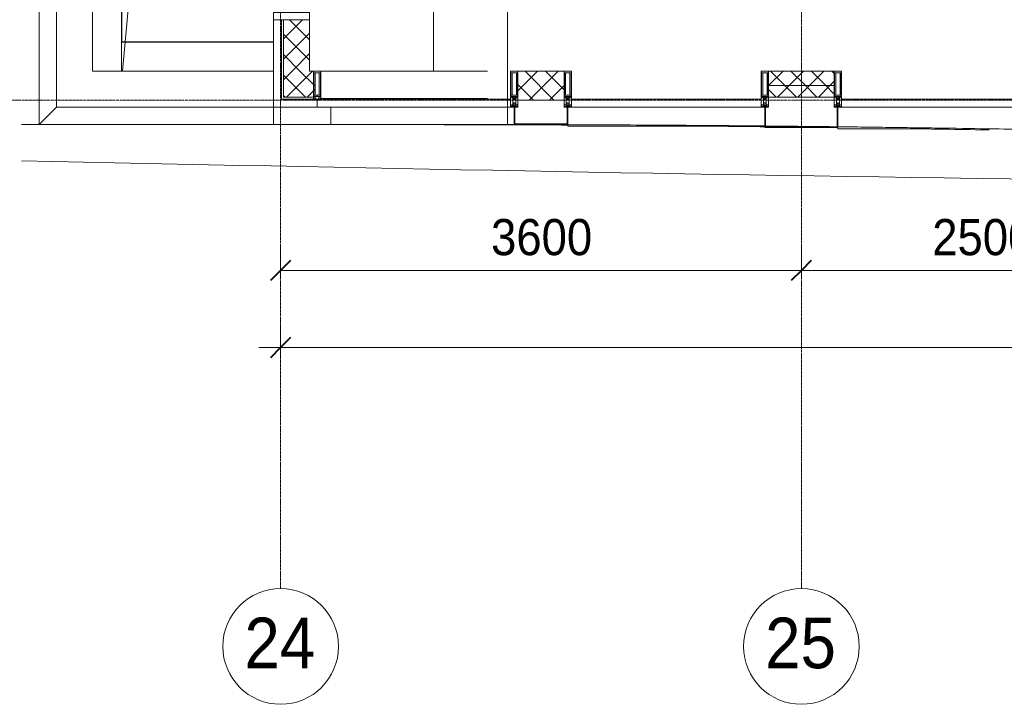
# Model space of a CAD drawing. Header units: millimetres. Extents: x 5617 to 110067, y 7718 to 195801.
# Tile 2 of 81: x 27859 to 34666, y 11226 to 15955. Entities that reach past the tile are written whole.
import ezdxf

# ---------------------------------------------------------------- set-up
doc = ezdxf.new("R2010")
doc.units = ezdxf.units.MM
doc.linetypes.add('ADSK_Линия сетки', pattern=[25, 20, -2.5, 0, -2.5])
doc.linetypes.add('Линия сетки', pattern=[25, 20, -2.5, 0, -2.5])
for name, color, linetype, lineweight in [('Импосты витража', 7, 'Continuous', 18), ('Колонны', 7, 'Continuous', 18), ('Оси', 7, 'Continuous', 9), ('Панели витража', 7, 'Continuous', 18), ('Перекрытия', 7, 'Continuous', 18), ('Размеры', 7, 'Continuous', 9), ('Размеры-100', 7, 'Continuous', 9), ('Стены', 7, 'Continuous', 18), ('Стены разрез', 7, 'Continuous', 40), ('Стены штриховка', 7, 'Continuous', 40), ('Форма', 7, 'Continuous', 18), ('Формообразующий элемент-перекрытие', 7, 'Continuous', 18), ('Элементы узлов', 7, 'Continuous', 18)]:
    doc.layers.add(name, color=color, linetype=linetype, lineweight=lineweight)
doc.styles.add('Arial', font='arial.ttf', dxfattribs={"width": 0.9, "height": 250})
doc.styles.add('Arial_1', font='arial.ttf', dxfattribs={"width": 0.9, "height": 350})
doc.dimstyles.new('Основной_2_5_мм', dxfattribs={"dimscale": 304.8, "dimtxt": 255.06485, "dimasz": 0.463911, "dimexe": 0.492126, "dimexo": 0.492126, "dimgap": 0.098425, "dimtad": 1, "dimdec": 0, "dimdsep": 46, "dimtxsty": 'Arial', "dimblk1": 'OBLIQUE', "dimblk2": 'OBLIQUE', "dimsah": 1, "dimcen": 0.09, "dimdle": 0.492126, "dimazin": 2, "dimtfac": 1, "dimtdec": 4, "dimtix": 1, "dimtmove": 0, "dimatfit": 3, "dimfxl": 1, "dimtvp": 1, "dimtolj": 1, "dimtzin": 0, "dimlwd": 20, "dimlwe": 20, "dimarcsym": 2})
pattern_1 = [(45, (0, 0), (-70.71068, 70.71068), []), (135, (0, 0), (-70.71068, -70.71068), [])]

# ---------------------------------------------------------------- blocks, each defined once
blk = doc.blocks.new('Rectangular Mullion - R_StandardFrame_50Wx250H-5953632-МКСС_К4_L14_48_300_')
at = {"layer": 'Импосты витража', "color": 253, "lineweight": 5, "true_color": 0xaaaaaa}
for p, q in [((95600, 17285), (95600, 15350)), ((95850, 17285), (95850, 15600))]:
    blk.add_line(p, q, dxfattribs=at)
blk = doc.blocks.new('Rectangular Mullion - R_StandardFrame_50Wx250H-5953633-МКСС_К4_L14_48_300_')
at = {"layer": 'Импосты витража', "color": 253, "lineweight": 5, "true_color": 0xaaaaaa}
for p, q in [((97100, 15600), (95850, 15600)), ((97100, 15600), (97100, 15350)), ((97100, 15350), (95600, 15350))]:
    blk.add_line(p, q, dxfattribs=at)
blk = doc.blocks.new('System Panel - A_PAN_Glass-7510832-МКСС_К4_L14_48_300_')
at = {"layer": 'Панели витража', "color": 253, "lineweight": 5, "true_color": 0xaaaaaa}
for p, q in [((656.25, 55), (-656.25, 55)), ((-656.25, 55), (-656.25, 0)), ((-656.25, 0), (656.25, 0)), ((656.25, 0), (656.25, 55))]:
    blk.add_line(p, q, dxfattribs=at)
blk = doc.blocks.new('Rectangular Mullion - 50Wx250H-2623690-МКСС_К4_L14_48_300_')
at = {"layer": 'Элементы узлов', "color": 253, "lineweight": 5, "true_color": 0xaaaaaa}
for p, q in [((-25, 65.2), (-25, 250)), ((-25, 250), (0, 250)), ((-23, 237.3), (0, 237.3)), ((-23, 237.3), (-23, 73.6)), ((-14.9, 84), (-14.9, 237.3)), ((25, 250), (0, 250)), ((23, 237.3), (0, 237.3)), ((14.9, 84), (14.9, 237.3)), ((23, 237.3), (23, 73.6)), ((25, 65.2), (25, 250)), ((0, 84), (-23, 84)), ((-0.5, 73.6), (-23, 73.6)), ((-14, 71.3), (-14, 65.2)), ((-10, 71.3), (-14, 71.3)), ((-10, 53), (-10, 71.3)), ((0, 84), (23, 84)), ((0.5, 73.6), (23, 73.6)), ((10, 71.3), (14, 71.3)), ((10, 53), (10, 71.3)), ((14, 71.3), (14, 65.2)), ((-14, 65.2), (-25, 65.2)), ((-23.8, 14.6), (-25, 14.2)), ((-25, 0), (-25, 14.2)), ((-22.3, 17), (-23.8, 17)), ((-23.8, 17), (-23.8, 14.6)), ((-22.5, 10.6), (-23.8, 14.6)), ((-22.5, 10.6), (-23.7, 9.9)), ((-23.7, 1.3), (-23.7, 9.9)), ((-23.7, 1.3), (-11.8, 1.3)), ((-23.2, 10.2), (-22.5, 8)), ((-22.5, 8), (-22.5, 4.5)), ((-21.3, 4.5), (-22.5, 4.5)), ((-22.3, 17), (-22.3, 16)), ((-22.3, 16), (-21.3, 16)), ((-19, 17.6), (-21.3, 16)), ((-21.3, 4.5), (-21.3, 6.5)), ((-21.3, 6.5), (-14.2, 6.5)), ((-18.4, 16.6), (-19, 17.6)), ((-7.4, 16.6), (-18.4, 16.6)), ((-14.2, 6.5), (-14.2, 4.5)), ((-13.2, 4.5), (-14.2, 4.5)), ((-13.2, 4.5), (-12.2, 7.2)), ((-12.7, 7.6), (-11.3, 11.4)), ((-12.7, 7.6), (-11.8, 6.9)), ((-12.2, 9), (-12.2, 14.8)), ((-12.2, 14.8), (0, 14.8)), ((-11.8, 1.3), (-11.8, 6.9)), ((-10.5, 11.2), (-11.3, 11.4)), ((-10.5, 1.5), (-10.5, 11.2)), ((-4.8, 1.5), (-10.5, 1.5)), ((-8.7, 53), (-10, 53)), ((-10, 53), (-10, 17)), ((-10, 17), (-7.5, 17)), ((-8.7, 53), (-7, 54.7)), ((-8.5, 23), (-1.5, 30)), ((-8.5, 18.5), (-8.5, 23)), ((-7.5, 18.5), (-8.5, 18.5)), ((-7.5, 17), (-7.5, 18.5)), ((-7.4, 18), (-7.4, 16.6)), ((-2.6, 18), (-7.4, 18)), ((-7, 65.2), (-5.9, 67.3)), ((-7, 65.2), (-7, 54.7)), ((-4.1, 67.3), (-5.9, 67.3)), ((0, 8), (-4.8, 8)), ((-4.8, 1.5), (-4.8, 8)), ((-4.1, 67.3), (-2.9, 65.1)), ((-2.9, 65.1), (-2.9, 54.6)), ((-1.3, 53), (-2.9, 54.6)), ((-2.6, 18), (-2.6, 16.8)), ((-2.6, 16.8), (0, 16.8)), ((-1.5, 30), (0, 30)), ((0, 53), (-1.3, 53)), ((0, 53), (1.3, 53)), ((1.5, 30), (0, 30)), ((2.6, 16.8), (0, 16.8)), ((0, 14.8), (0, 16.8)), ((0, 14.8), (0, 16.8)), ((12.2, 14.8), (0, 14.8)), ((0, 0), (0, 8)), ((0, 8), (4.8, 8)), ((0, 0), (0, 8)), ((1.3, 53), (2.9, 54.6)), ((8.5, 23), (1.5, 30)), ((2.6, 18), (2.6, 16.8)), ((2.6, 18), (7.4, 18)), ((4.1, 67.3), (2.9, 65.1)), ((2.9, 65.1), (2.9, 54.6)), ((4.1, 67.3), (5.9, 67.3)), ((4.8, 1.5), (4.8, 8)), ((4.8, 1.5), (10.5, 1.5)), ((7, 65.2), (5.9, 67.3)), ((7, 65.2), (7, 54.7)), ((8.7, 53), (7, 54.7)), ((7.4, 18), (7.4, 16.6)), ((7.4, 16.6), (18.4, 16.6)), ((7.5, 18.5), (8.5, 18.5)), ((7.5, 17), (7.5, 18.5)), ((10, 17), (7.5, 17)), ((8.5, 18.5), (8.5, 23)), ((8.7, 53), (10, 53)), ((10, 53), (10, 17)), ((10.5, 11.2), (11.3, 11.4)), ((10.5, 1.5), (10.5, 11.2)), ((12.7, 7.6), (11.3, 11.4)), ((12.7, 7.6), (11.8, 6.9)), ((11.8, 1.3), (11.8, 6.9)), ((23.7, 1.3), (11.8, 1.3)), ((12.2, 9), (12.2, 14.8)), ((13.2, 4.5), (12.2, 7.2)), ((13.2, 4.5), (14.2, 4.5)), ((14, 65.2), (25, 65.2)), ((21.3, 6.5), (14.2, 6.5)), ((14.2, 6.5), (14.2, 4.5)), ((18.4, 16.6), (19, 17.6)), ((19, 17.6), (21.3, 16)), ((22.3, 16), (21.3, 16)), ((21.3, 4.5), (21.3, 6.5)), ((21.3, 4.5), (22.5, 4.5)), ((22.3, 17), (22.3, 16)), ((22.3, 17), (23.8, 17)), ((22.5, 10.6), (23.8, 14.6)), ((22.5, 10.6), (23.7, 9.9)), ((23.2, 10.2), (22.5, 8)), ((22.5, 8), (22.5, 4.5)), ((23.7, 1.3), (23.7, 9.9)), ((23.8, 17), (23.8, 14.6)), ((23.8, 14.6), (25, 14.2)), ((25, 0), (25, 14.2)), ((-25, 0), (0, 0)), ((25, 0), (0, 0))]:
    blk.add_line(p, q, dxfattribs=at)
for centre, start, end in [((-0.5, 73.1), 360, 90), ((0.5, 73.1), 90, 180)]:
    blk.add_arc(centre, 0.5, start, end, dxfattribs=at)
blk = doc.blocks.new('Rectangular Mullion - R_StandardFrame_50Wx250H-V79-МКСС_К4_L14_48_300_')
at = {"layer": 'Импосты витража', "color": 253, "lineweight": 5, "true_color": 0xaaaaaa}
for p, q in [((-25, -250), (-25, 0)), ((-25, 0), (0, 0)), ((5, 0), (25, 0)), ((25, 0), (25, -250)), ((25, -250), (-25, -250))]:
    blk.add_line(p, q, dxfattribs=at)
blk = doc.blocks.new('Rectangular Mullion - R_StandardFrame_50Wx250H-7509108-МКСС_К4_L14_48_300_')
at = {"layer": 'Импосты витража', "color": 253, "lineweight": 5, "true_color": 0xaaaaaa}
for p, q in [((-25, -250), (-25, 0)), ((-25, 0), (-5, 0)), ((0, 0), (25, 0)), ((25, 0), (25, -250)), ((25, -250), (-25, -250))]:
    blk.add_line(p, q, dxfattribs=at)
blk = doc.blocks.new('Rectangular Mullion - R_StandardFrame_50Wx250H-7509109-МКСС_К4_L14_48_300_')
at = {"layer": 'Импосты витража', "color": 253, "lineweight": 5, "true_color": 0xaaaaaa}
for p, q in [((-25, -250), (-25, 0)), ((-25, 0), (0, 0)), ((5, 0), (25, 0)), ((25, 0), (25, -250)), ((25, -250), (-25, -250))]:
    blk.add_line(p, q, dxfattribs=at)
blk = doc.blocks.new('Rectangular Mullion - R_StandardFrame_50Wx250H-7412135-МКСС_К4_L14_48_300_')
at = {"layer": 'Импосты витража', "color": 253, "lineweight": 5, "true_color": 0xaaaaaa}
for p, q in [((-25, 0), (25, 0)), ((-25, -250), (-25, 0)), ((25, 0), (25, -250)), ((25, -250), (-25, -250))]:
    blk.add_line(p, q, dxfattribs=at)
blk = doc.blocks.new('System Panel - A_PAN_Glass-7511140-МКСС_К4_L14_48_300_')
at = {"layer": 'Панели витража', "color": 253, "lineweight": 5, "true_color": 0xaaaaaa}
for p, q in [((-668.75, 55), (-668.75, 0)), ((-668.75, 0), (668.75, 0)), ((668.75, 55), (-654.75, 55)), ((668.75, 0), (668.75, 55))]:
    blk.add_line(p, q, dxfattribs=at)
blk = doc.blocks.new('Rectangular Mullion - R_InvisibleFrame_50Wx250H-7127550-МКСС_К4_L14_48_300_')
at = {"layer": 'Импосты витража', "color": 253, "lineweight": 5, "true_color": 0xaaaaaa}
for p, q in [((97427.5, 15600), (98579.2, 15600)), ((97427.5, 15410), (98579.2, 15410))]:
    blk.add_line(p, q, dxfattribs=at)
blk = doc.blocks.new('Rectangular Mullion - 50Wx250H-3927046-МКСС_К4_L14_48_300_')
at = {"layer": 'Элементы узлов', "color": 253, "lineweight": 5, "true_color": 0xaaaaaa}
for p, q in [((0, 250), (-25, 250)), ((-25, 250), (-25, 237.3)), ((-25, 65.2), (-25, 250)), ((-25, 250), (0, 250)), ((-23, 237.3), (0, 237.3)), ((-23, 237.3), (0, 237.3)), ((-23, 237.3), (-23, 73.6)), ((0, 237.3), (-14.9, 237.3)), ((-14.9, 237.3), (-14.9, 84)), ((-14.9, 84), (-14.9, 237.3)), ((25, 250), (0, 250)), ((25, 250), (0, 250)), ((14.9, 237.3), (0, 237.3)), ((0, 237.3), (23, 237.3)), ((23, 237.3), (0, 237.3)), ((14.9, 84), (14.9, 237.3)), ((14.9, 84), (14.9, 237.3)), ((23, 237.3), (23, 73.6)), ((25, 237.3), (25, 250)), ((25, 65.2), (25, 250)), ((-25, 73.6), (-25, 65.2)), ((0, 84), (-23, 84)), ((-23, 84), (-23, 73.6)), ((0, 84), (-23, 84)), ((-23, 73.6), (0, 73.6)), ((0, 73.6), (-23, 73.6)), ((-0.5, 73.6), (-23, 73.6)), ((-14.9, 84), (0, 84)), ((0, 84), (14.9, 84)), ((23, 84), (0, 84)), ((0, 84), (0, 73.6)), ((0, 84), (23, 84)), ((0, 73.6), (0, 84)), ((0, 73.6), (23, 73.6)), ((23, 73.6), (0, 73.6)), ((0.5, 73.6), (23, 73.6)), ((23, 73.6), (23, 84)), ((25, 65.2), (25, 73.6)), ((-25, 65.2), (-25, 60.2)), ((-10, 65.2), (-25, 65.2)), ((-25, 65.2), (-25, 60.2)), ((-25, 65.2), (-10, 65.2)), ((-10, 65.2), (-25, 65.2)), ((-10, 55), (-14, 55)), ((-14, 55), (-10, 55)), ((-10, 55), (-10, 65.2)), ((-10, 65.2), (-10, 55)), ((-10, 55), (-10, 65.2)), ((-10, 55), (0, 55)), ((0, 55), (-10, 55)), ((0, 55), (10, 55)), ((0, 55), (10, 55)), ((10, 65.2), (10, 55)), ((25, 65.2), (10, 65.2)), ((10, 55), (10, 65.2)), ((10, 65.2), (25, 65.2)), ((10, 65.2), (25, 65.2)), ((10, 55), (10, 65.2)), ((10, 55), (14, 55)), ((10, 55), (14, 55)), ((25, 65.2), (25, 60.2)), ((25, 60.2), (25, 65.2))]:
    blk.add_line(p, q, dxfattribs=at)
for centre, start, end in [((-14, 69.1), 218.97226, 270), ((-14, 69.1), 218.97226, 270), ((-14, 69.1), 218.97226, 270), ((14, 69.1), 270, 321.02774), ((14, 69.1), 270, 321.02774), ((14, 69.1), 270, 321.02774)]:
    blk.add_arc(centre, 14.1, start, end, dxfattribs=at)
blk = doc.blocks.new('Rectangular Mullion - R_InvisibleFrame_50Wx250H-7509110-МКСС_К4_L14_48_300_')
at = {"layer": 'Импосты витража', "color": 253, "lineweight": 5, "true_color": 0xaaaaaa}
for p, q in [((-25, -237.3), (-25, -73.6)), ((25, -73.6), (25, -237.3))]:
    blk.add_line(p, q, dxfattribs=at)
blk = doc.blocks.new('A_SLK_PAN_Type1 - Прямой тип панели-6537692-МКСС_К4_L14_48_300_')
at = {"layer": 'Колонны', "lineweight": 5}
for p, q in [((-252.5, 140), (252.5, 140)), ((-252.5, 0), (-252.5, 140)), ((252.5, 140), (252.5, 0)), ((-247.5, 135), (-247.5, 0)), ((247.5, 135), (-247.5, 135)), ((247.5, 0), (247.5, 135)), ((-247.5, 0), (-252.5, 0)), ((252.5, 0), (247.5, 0))]:
    blk.add_line(p, q, dxfattribs=at)
blk = doc.blocks.new('A_SLK_PAN_Type1 - Прямой тип панели-6537694-МКСС_К4_L14_48_300_')
at = {"layer": 'Колонны', "lineweight": 5}
for p, q in [((-185, 120), (185, 120)), ((-185, 0), (-185, 120)), ((-180, 115), (-180, 0)), ((180, 115), (-180, 115)), ((180, 0), (180, 115)), ((185, 120), (185, 0)), ((-180, 0), (-185, 0)), ((185, 0), (180, 0))]:
    blk.add_line(p, q, dxfattribs=at)
blk = doc.blocks.new('A_OGR_PAN_Отлив - A_OGR_PAN_Отлив-6121261-МКСС_К4_L14_48_300_')
at = {"layer": 'Колонны', "color": 253, "lineweight": 5, "true_color": 0xaaaaaa}
for q in [(-681.2, -140.9), (-60.6, -150)]:
    blk.add_line((-681.2, -150), q, dxfattribs=at)
blk = doc.blocks.new('A_OGR_PAN_Отлив - A_OGR_PAN_Отлив-6121252-МКСС_К4_L14_48_300_')
at = {"layer": 'Колонны', "color": 253, "lineweight": 5, "true_color": 0xaaaaaa}
for q in [(-681.2, -123.3), (223.5, -130)]:
    blk.add_line((-681.2, -130), q, dxfattribs=at)
blk = doc.blocks.new('A_OGR_PAN_Отлив - A_OGR_PAN_Отлив-6292330-МКСС_К4_L14_48_300_')
at = {"layer": 'Колонны', "color": 253, "lineweight": 5, "true_color": 0xaaaaaa}
for q in [(-633.7, 0), (76.8, -120)]:
    blk.add_line((-633.7, -120), q, dxfattribs=at)
blk = doc.blocks.new('135_SLK_K4_AR_FCD_rvt-1-МКСС_К4_L14_48_300_')
at = {"layer": 'Стены разрез', "lineweight": 5, "true_color": 0xaaaaaa}
h = blk.add_hatch(dxfattribs=at)
h.set_pattern_fill('FP_4', color=253, style=0, pattern_type=2)
h.set_pattern_definition(pattern_1)
h.paths.add_polyline_path([(97170, 15600), (97350, 15600), (97350, 15955), (97170, 15955), (97170, 15780.3)])
h = blk.add_hatch(dxfattribs=at)
h.set_pattern_fill('FP_4', color=253, style=0, pattern_type=2)
h.set_pattern_definition(pattern_1)
h.paths.add_polyline_path([(97377.5, 15420), (97377.5, 15423.5), (97379.5, 15423.5), (97379.5, 15433.9), (97387.6, 15433.9), (97387.6, 15587.3), (97377.5, 15587.3), (97377.5, 15600), (97170, 15600), (97170, 15420), (97320.3, 15420)])
h = blk.add_hatch(dxfattribs=at)
h.set_pattern_fill('FP_4', color=253, style=0, pattern_type=2)
h.set_pattern_definition(pattern_1)
h.paths.add_polyline_path([(99110, 15400), (99110, 15600), (98790, 15600), (98790, 15400), (98955.1, 15400)])
h = blk.add_hatch(dxfattribs=at)
h.set_pattern_fill('FP_4', color=253, style=0, pattern_type=2)
h.set_pattern_definition(pattern_1)
h.paths.add_polyline_path([(100522.5, 15500), (100977.5, 15500), (100977.5, 15600), (100522.5, 15600)])
h = blk.add_hatch(dxfattribs=at)
h.set_pattern_fill('FP_4', color=253, style=0, pattern_type=2)
h.set_pattern_definition(pattern_1)
h.paths.add_polyline_path([(100522.5, 15420), (100977.5, 15420), (100977.5, 15500), (100522.5, 15500), (100522.5, 15481.3)])
at = {"layer": 'Колонны', "color": 253, "lineweight": 5, "true_color": 0xaaaaaa}
for p in [(97497.5, 15350), (97100, 15230)]:
    blk.add_line(p, (97497.5, 15230), dxfattribs=at)
at = {"layer": 'Перекрытия', "color": 253, "lineweight": 5, "true_color": 0xaaaaaa}
for p, q in [((95480, 15230), (95480, 24250)), ((96049.8, 15600), (96049.8, 24015)), ((96625, 21868.2), (96056.1, 15600)), ((95600, 15350), (95480, 15230)), ((97100, 15350), (97100, 15230)), ((97100, 15230), (95480, 15230))]:
    blk.add_line(p, q, dxfattribs=at)
at = {"layer": 'Стены', "color": 253, "lineweight": 5, "true_color": 0xaaaaaa}
for p, q in [((96049.8, 15800), (96049.8, 23940)), ((96051.8, 23940), (96051.8, 15802)), ((96049.8, 15800), (96051.8, 15800)), ((96051.8, 15802), (97099.8, 15802)), ((97099.8, 15800), (96051.8, 15800)), ((97099.8, 15802), (97099.8, 15800))]:
    blk.add_line(p, q, dxfattribs=at)
at = {"layer": 'Стены разрез', "color": 253, "lineweight": 9, "true_color": 0xaaaaaa}
for p, q in [((97100, 15955), (97100, 15600)), ((97350, 15955), (97100, 15955)), ((97350, 15600), (97350, 15955)), ((97100, 15600), (97100, 15405)), ((97377.5, 15600), (97350, 15600)), ((99110, 15600), (98790, 15600)), ((98790, 15600), (98790, 15400)), ((99110, 15400), (99110, 15600)), ((100977.5, 15600), (100522.5, 15600)), ((100522.5, 15600), (100522.5, 15420)), ((100977.5, 15420), (100977.5, 15600)), ((97100, 15405), (97100, 15350)), ((97402.5, 15350), (97402.5, 15405)), ((98790, 15400), (99110, 15400)), ((100522.5, 15420), (100977.5, 15420)), ((97100, 15350), (97402.5, 15350))]:
    blk.add_line(p, q, dxfattribs=at)
at = {"layer": 'Стены штриховка', "color": 253, "lineweight": 9, "true_color": 0xaaaaaa}
for p, q in [((97155, 15600), (97155, 15955)), ((97170, 15600), (97170, 15955)), ((97155, 15420), (97155, 15600)), ((97170, 15420), (97170, 15600)), ((100977.5, 15500), (100522.5, 15500)), ((97155, 15405), (97155, 15420)), ((97388.5, 15405), (97155, 15405)), ((97377.5, 15420), (97170, 15420))]:
    blk.add_line(p, q, dxfattribs=at)
at = {"layer": 'Форма', "color": 253, "lineweight": 9, "true_color": 0xaaaaaa}
blk.add_line((98717.9, 17730), (98717.9, 15230), dxfattribs=at)
at = {"layer": 'Форма', "color": 253, "lineweight": 5, "true_color": 0xaaaaaa}
for p, q in [((95358.5, 15230), (95480, 15230)), ((98208.1, 15230), (98717.9, 15230))]:
    blk.add_line(p, q, dxfattribs=at)
at = {"layer": 'Форма', "color": 253, "lineweight": 9, "true_color": 0xaaaaaa}
for points, knots in [([(98717.9, 15230), (98830.8, 15230), (99057, 15229.7), (99397, 15228.7), (99680.7, 15227.2), (99907.7, 15225.7), (100078.1, 15224.5), (100248.3, 15223.1), (100388.2, 15221.9), (100471.3, 15221.1), (100497.7, 15220.8)], [-1, -1, -1, -1, -0.99107143, -0.98214286, -0.97321429, -0.96875, -0.96428571, -0.95982143, -0.95535714, -0.95327215, -0.95327215, -0.95327215, -0.95327215]), ([(100502.6, 15220.8), (100587.8, 15220), (100743.8, 15218.4), (100899.7, 15216.7), (100970.4, 15215.8)], [-0.95314569, -0.95314569, -0.95314569, -0.95314569, -0.94642857, -0.94085184, -0.94085184, -0.94085184, -0.94085184]), ([(101002.4, 15215.5), (101034.3, 15215.1), (101122.8, 15214), (101268, 15212.3), (101438.2, 15210), (101608.4, 15207.7), (101835.1, 15204.6), (102087.2, 15200.8), (102282.7, 15197.7), (102364.9, 15196.4)], [-0.94001172, -0.94001172, -0.94001172, -0.94001172, -0.9375, -0.93303571, -0.92857143, -0.92410714, -0.91964286, -0.91071429, -0.9042334, -0.9042334, -0.9042334, -0.9042334])]:
    blk.add_open_spline(points, degree=3, knots=knots, dxfattribs=at)
at = {"layer": 'Форма', "color": 253, "lineweight": 5, "true_color": 0xaaaaaa}
blk.add_open_spline([(95358.1, 14980.4), (99924.1, 14882.9), (106327.8, 14767.5), (112943.9, 14812.1), (114517.6, 14829.1)], degree=3, knots=[30.45309, 30.45309, 30.45309, 30.45309, 55.669869, 63.594788, 63.594788, 63.594788, 63.594788], dxfattribs=at)
at = {"layer": 'Формообразующий элемент-перекрытие', "color": 253, "lineweight": 5, "true_color": 0xaaaaaa}
blk.add_line((98206, 15600), (98206, 17730), dxfattribs=at)
for points, knots in [([(99135, 15227.2), (99019.4, 15227.8), (98734.1, 15229.1), (98448.8, 15229.7), (98279.1, 15229.9)], [0.97592959, 0.97592959, 0.97592959, 0.97592959, 0.98491379, 0.99810404, 0.99810404, 0.99810404, 0.99810404]), ([(102048.8, 15193.5), (102029.4, 15193.8), (101913, 15195.7), (101762.9, 15198.1), (101632.2, 15200.1), (101598.6, 15200.6)], [0.90043295, 0.90043295, 0.90043295, 0.90043295, 0.90193966, 0.90948276, 0.91209768, 0.91209768, 0.91209768, 0.91209768])]:
    blk.add_open_spline(points, degree=3, knots=knots, dxfattribs=at)
for points in [[(100497.5, 15215.5), (100330.2, 15217.4), (100162.9, 15219.3), (99995.6, 15220.9)], [(101002.5, 15209.2), (100979, 15209.5), (100955.5, 15209.8), (100932, 15210.1)]]:
    blk.add_open_spline(points, degree=3, dxfattribs=at)
at = {"layer": 'Импосты витража', "color": 253, "lineweight": 5, "true_color": 0xaaaaaa}
for name, p in [('Rectangular Mullion - R_StandardFrame_50Wx250H-5953632-МКСС_К4_L14_48_300_', (0, 0)), ('Rectangular Mullion - R_StandardFrame_50Wx250H-5953633-МКСС_К4_L14_48_300_', (0, 0)), ('Rectangular Mullion - 50Wx250H-3927046-МКСС_К4_L14_48_300_', (97402.5, 15350)), ('Rectangular Mullion - R_InvisibleFrame_50Wx250H-7127550-МКСС_К4_L14_48_300_', (0, 0)), ('Rectangular Mullion - 50Wx250H-2623690-МКСС_К4_L14_48_300_', (98765, 15350)), ('Rectangular Mullion - 50Wx250H-2623690-МКСС_К4_L14_48_300_', (99135, 15350)), ('Rectangular Mullion - 50Wx250H-2623690-МКСС_К4_L14_48_300_', (100497.5, 15350)), ('Rectangular Mullion - 50Wx250H-2623690-МКСС_К4_L14_48_300_', (101002.5, 15350))]:
    blk.add_blockref(name, p, dxfattribs=at)
at = {"layer": 'Импосты витража', "color": 253, "lineweight": 5, "true_color": 0xaaaaaa, "extrusion": (0, 0, -1)}
for name, p, rotation in [('Rectangular Mullion - R_StandardFrame_50Wx250H-7412135-МКСС_К4_L14_48_300_', (-97100, 15980), 270), ('Rectangular Mullion - R_StandardFrame_50Wx250H-7509109-МКСС_К4_L14_48_300_', (-98765, 15350), 180), ('Rectangular Mullion - R_StandardFrame_50Wx250H-7509108-МКСС_К4_L14_48_300_', (-99135, 15350), 180), ('Rectangular Mullion - R_StandardFrame_50Wx250H-V79-МКСС_К4_L14_48_300_', (-100497.5, 15350), 180), ('Rectangular Mullion - R_StandardFrame_50Wx250H-7509108-МКСС_К4_L14_48_300_', (-101002.5, 15350), 180), ('Rectangular Mullion - R_InvisibleFrame_50Wx250H-7509110-МКСС_К4_L14_48_300_', (-97402.5, 15350), 180)]:
    blk.add_blockref(name, p, dxfattribs=dict(at, rotation=rotation))
at = {"layer": 'Колонны', "color": 253, "lineweight": 5, "true_color": 0xaaaaaa}
for name, p in [('A_OGR_PAN_Отлив - A_OGR_PAN_Отлив-6292330-МКСС_К4_L14_48_300_', (98131.3, 15350)), ('A_OGR_PAN_Отлив - A_OGR_PAN_Отлив-6121252-МКСС_К4_L14_48_300_', (99816.3, 15350)), ('A_OGR_PAN_Отлив - A_OGR_PAN_Отлив-6121261-МКСС_К4_L14_48_300_', (101683.8, 15350))]:
    blk.add_blockref(name, p, dxfattribs=at)
at = {"layer": 'Колонны', "color": 253, "lineweight": 5, "true_color": 0xaaaaaa, "rotation": 180}
for name, p in [('A_SLK_PAN_Type1 - Прямой тип панели-6537694-МКСС_К4_L14_48_300_', (98950, 15350)), ('A_SLK_PAN_Type1 - Прямой тип панели-6537692-МКСС_К4_L14_48_300_', (100750, 15350))]:
    blk.add_blockref(name, p, dxfattribs=at)
at = {"layer": 'Панели витража', "color": 253, "lineweight": 5, "true_color": 0xaaaaaa}
for name, p in [('System Panel - A_PAN_Glass-7511140-МКСС_К4_L14_48_300_', (98071.3, 15350)), ('System Panel - A_PAN_Glass-7510832-МКСС_К4_L14_48_300_', (99816.3, 15350)), ('System Panel - A_PAN_Glass-7510832-МКСС_К4_L14_48_300_', (101683.8, 15350))]:
    blk.add_blockref(name, p, dxfattribs=at)
blk = doc.blocks.new('Ось сетки - Круг_Ø8 мм-6577-МКСС_К4_L14_48_300_')
at = {"layer": 'Оси', "lineweight": 20}
for start, end in [(360, 180), (180, 360)]:
    blk.add_arc((0, 0), 4, start, end, dxfattribs=at)
blk = doc.blocks.new('DIMBLOCK1-МКСС_К4_L14_48_300_')
at = {"layer": 'Размеры-100', "lineweight": 20, "transparency": 16777216}
for p, q in [((29662.7, 14223.5), (29662.7, 14373.5)), ((33262.7, 14223.5), (33262.7, 14373.5)), ((29662.7, 14223.5), (33262.7, 14223.5)), ((29662.7, 14223.5), (29662.7, 14173.5)), ((33262.7, 14223.5), (33262.7, 14173.5))]:
    blk.add_line(p, q, dxfattribs=at)
at = {"layer": 'Размеры-100', "lineweight": 40, "transparency": 16777216}
for p, q in [((29662.7, 14223.5), (29733.4, 14294.2)), ((33262.7, 14223.5), (33333.4, 14294.2)), ((29662.7, 14223.5), (29592, 14152.8)), ((33262.7, 14223.5), (33192, 14152.8))]:
    blk.add_line(p, q, dxfattribs=at)
at = {"layer": 'Размеры-100', "color": 0, "lineweight": 20, "transparency": 16777216, "insert": (31117.4, 14578.1), "char_height": 250, "width": 828.765, "attachment_point": 1, "line_spacing_factor": 0.941778, "style": 'Arial'}
blk.add_mtext('3600', dxfattribs=at)
blk = doc.blocks.new('_Oblique')
at = {"color": 0, "linetype": 'ByBlock', "lineweight": -2}
blk.add_line((-0.5, -0.5), (0.5, 0.5), dxfattribs=at)
blk = doc.blocks.new('DIMBLOCK2-МКСС_К4_L14_48_300_')
at = {"layer": 'Размеры-100', "lineweight": 20, "transparency": 16777216}
for p, q in [((33262.7, 14223.5), (33262.7, 14373.5)), ((35762.7, 14223.5), (35762.7, 14373.5)), ((33262.7, 14223.5), (35762.7, 14223.5)), ((33262.7, 14223.5), (33262.7, 14173.5)), ((35762.7, 14223.5), (35762.7, 14173.5))]:
    blk.add_line(p, q, dxfattribs=at)
at = {"layer": 'Размеры-100', "lineweight": 40, "transparency": 16777216}
for p, q in [((33262.7, 14223.5), (33333.4, 14294.2)), ((35762.7, 14223.5), (35833.4, 14294.2)), ((33262.7, 14223.5), (33192, 14152.8)), ((35762.7, 14223.5), (35692, 14152.8))]:
    blk.add_line(p, q, dxfattribs=at)
at = {"layer": 'Размеры-100', "color": 0, "lineweight": 20, "transparency": 16777216, "insert": (34167.4, 14578.1), "char_height": 250, "width": 828.765, "attachment_point": 1, "line_spacing_factor": 0.941778, "style": 'Arial'}
blk.add_mtext('2500', dxfattribs=at)
blk = doc.blocks.new('DIMBLOCK16-МКСС_К4_L14_48_300_')
at = {"layer": 'Размеры-100', "lineweight": 20, "transparency": 16777216}
for p, q in [((29662.7, 13690.7), (29662.7, 13840.7)), ((69262.7, 13690.7), (69262.7, 13840.7)), ((29512.7, 13690.7), (69412.7, 13690.7)), ((29662.7, 13690.7), (29662.7, 13640.7)), ((69262.7, 13690.7), (69262.7, 13640.7))]:
    blk.add_line(p, q, dxfattribs=at)
at = {"layer": 'Размеры-100', "lineweight": 40, "transparency": 16777216}
for p, q in [((29662.7, 13690.7), (29733.4, 13761.4)), ((69262.7, 13690.7), (69333.4, 13761.4)), ((29662.7, 13690.7), (29592, 13620)), ((69262.7, 13690.7), (69192, 13620))]:
    blk.add_line(p, q, dxfattribs=at)
at = {"layer": 'Размеры-100', "color": 0, "lineweight": 20, "transparency": 16777216, "insert": (49031.1, 14045.3), "char_height": 250, "width": 1035.956, "attachment_point": 1, "line_spacing_factor": 0.941778, "style": 'Arial'}
blk.add_mtext('39600', dxfattribs=at)

msp = doc.modelspace()

# ---------------------------------------------------------------- linework, layer by layer
at = {"layer": 'Оси', "linetype": 'Линия сетки'}
for p, q in [((29662.7, 12025.7), (29662.7, 33150)), ((33262.7, 12025.7), (33262.7, 33150))]:
    msp.add_line(p, q, dxfattribs=at)
at = {"layer": 'Оси', "linetype": 'ADSK_Линия сетки'}
msp.add_line((69432.7, 15400), (25313.5, 15400), dxfattribs=at)

# ---------------------------------------------------------------- block references
at = {"lineweight": 5}
msp.add_blockref('135_SLK_K4_AR_FCD_rvt-1-МКСС_К4_L14_48_300_', (-67487.3, 0), dxfattribs=at)
at = {"layer": 'Оси', "lineweight": 20, "xscale": 99.99999999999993, "yscale": 99.99999999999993, "zscale": 99.99999999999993}
for p in [(29662.7, 11625.7), (33262.7, 11625.7)]:
    msp.add_blockref('Ось сетки - Круг_Ø8 мм-6577-МКСС_К4_L14_48_300_', p, dxfattribs=at)

# ---------------------------------------------------------------- texts
at = {"layer": 'Оси', "char_height": 350, "width": 606.076, "attachment_point": 1, "style": 'Arial_1'}
for s, insert in [('24', (29412.1, 11824.7)), ('25', (33012.1, 11824.7))]:
    msp.add_mtext(s, dxfattribs=dict(at, insert=insert))

# ---------------------------------------------------------------- dimensions: what is measured, and where the dimension line sits
at = {"layer": 'Размеры', "lineweight": 20}
for base, p1, p2, override, picture, middle in [((33262.7, 14223.5), (29662.7, 14323.5), (33262.7, 14323.5), {"dimpost": '<>', "dimfxl": 3600}, 'DIMBLOCK1-МКСС_К4_L14_48_300_', (31462.7, 14381.3)), ((35762.7, 14223.5), (33262.7, 14323.5), (35762.7, 14323.5), {"dimpost": '<>', "dimfxl": 2500}, 'DIMBLOCK2-МКСС_К4_L14_48_300_', (34512.7, 14381.2)), ((69262.7, 13690.7), (29662.7, 13790.7), (69262.7, 13790.7), {"dimpost": '<>', "dimfxl": 39600}, 'DIMBLOCK16-МКСС_К4_L14_48_300_', (49462.7, 13848.4))]:
    dim = msp.add_linear_dim(base=base, p1=p1, p2=p2, dimstyle='Основной_2_5_мм', override=override, dxfattribs=at)
    dim.commit()
    dim.dimension.update_dxf_attribs({"geometry": picture, "text_midpoint": middle})

doc.saveas('drawing.dxf')
